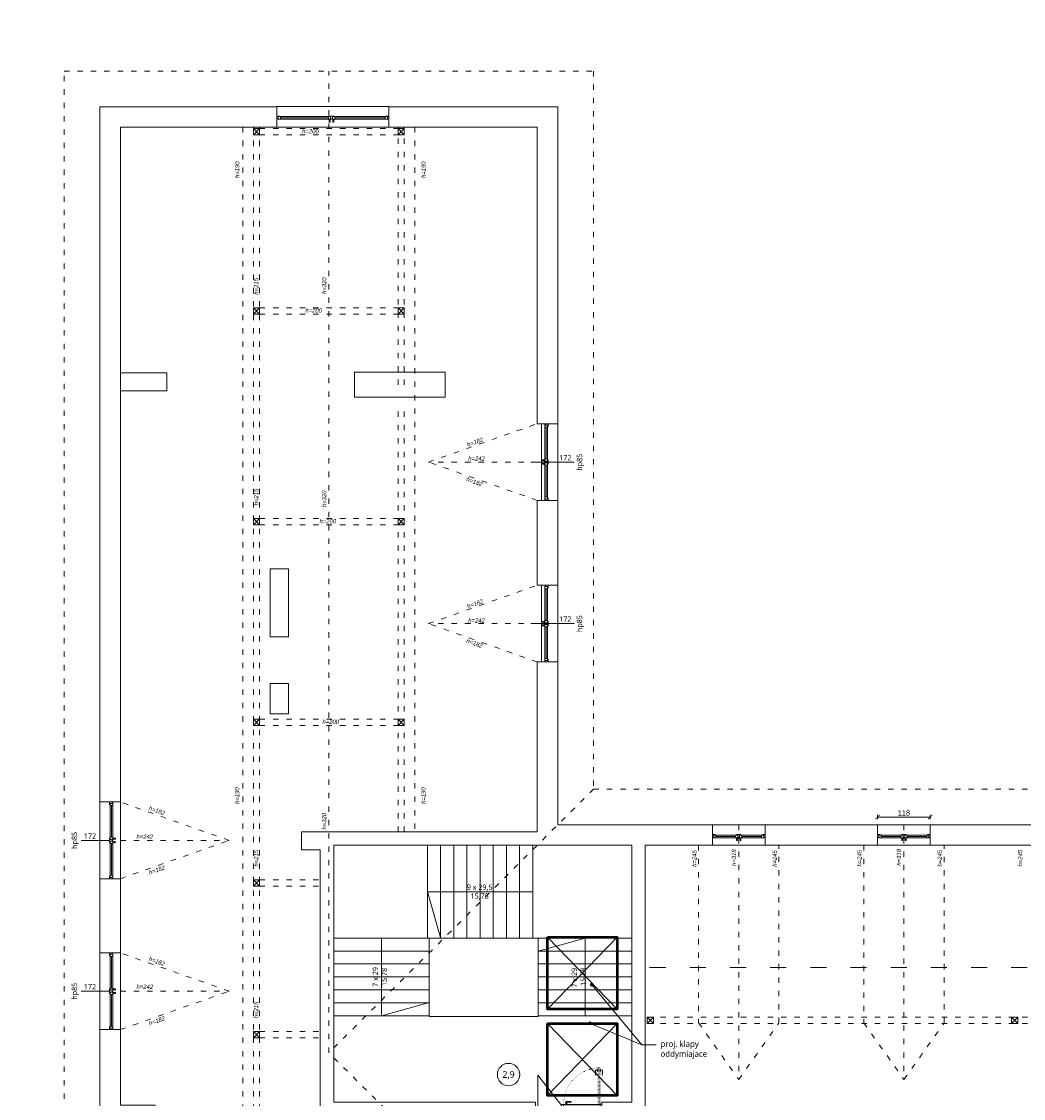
# Model space of a CAD drawing. Header units: millimetres. Extents: x -221 to 149158, y -114258 to 0.
# Tile 127 of 219: x 110172 to 112417, y -64907 to -62494. Entities that reach past the tile are written whole.
import ezdxf
from ezdxf import colors
from ezdxf.entities.mleader import LeaderData, LeaderLine
from ezdxf.enums import TextEntityAlignment as Align
from ezdxf.math import Vec2, Vec3

# ---------------------------------------------------------------- set-up
doc = ezdxf.new("R2010")
doc.units = ezdxf.units.MM
doc.linetypes.add('ACAD_ISO03W100', pattern=[30, 12, -18])
doc.linetypes.add('ACAD_ISO07W100', pattern=[3, 0, -3])
doc.layers.get('0').update_dxf_attribs({"lineweight": 0})
doc.layers.add('A-przekrycieram.ART', color=7, linetype='Continuous', lineweight=0, true_color=0xffffff)
for name, color, linetype, lineweight in [('konstrukcja istn..KF', 252, 'Continuous', 15), ('OPIS', 4, 'Continuous', 9), ('opis..KF', 250, 'Continuous', 15), ('schody', 250, 'Continuous', 5), ('stolarka_arch', 250, 'Continuous', 5), ('wymiar..KF', 12, 'Continuous', 5), ('ściany ist..KF', 61, 'Continuous', 5)]:
    doc.layers.add(name, color=color, linetype=linetype, lineweight=lineweight)
doc.styles.add('ARCH', font='segoeuil.ttf')
doc.styles.add('kamil', font='GOTHIC.TTF')
doc.dimstyles.new('100..KF', dxfattribs={"dimtxt": 12, "dimasz": 10, "dimexe": 5, "dimexo": 5, "dimgap": 3, "dimtad": 1, "dimdec": 1, "dimrnd": 0.5, "dimtxsty": 'kamil', "dimblk": 'ARCHTICK', "dimcen": 0, "dimclrd": 256, "dimclre": 256, "dimclrt": 256, "dimadec": 0, "dimazin": 0, "dimtfac": 1, "dimtdec": 1, "dimtofl": 0, "dimtmove": 0, "dimatfit": 3, "dimfxl": 10, "dimfxlon": 1, "dimlwd": 0, "dimlwe": 0, "dimarcsym": 0})
doc.dimstyles.new('50..KF', dxfattribs={"dimscale": 0.5, "dimtxt": 12, "dimasz": 10, "dimexe": 5, "dimexo": 5, "dimgap": 3, "dimtad": 1, "dimdec": 1, "dimrnd": 0.5, "dimtxsty": 'kamil', "dimblk": 'ARCHTICK', "dimcen": 0, "dimclrd": 256, "dimclre": 256, "dimclrt": 256, "dimadec": 0, "dimazin": 0, "dimtfac": 1, "dimtdec": 1, "dimtofl": 0, "dimtmove": 0, "dimatfit": 3, "dimfxl": 10, "dimfxlon": 1, "dimlwd": 0, "dimlwe": 0, "dimarcsym": 0})

# ---------------------------------------------------------------- blocks, each defined once
blk = doc.blocks.new('_ArchTick')
at = {"color": 0, "linetype": 'ByBlock', "const_width": 0.15}
blk.add_lwpolyline([(-0.5, -0.5), (0.5, 0.5)], dxfattribs=at)
blk = doc.blocks.new('*D1279')
at = {"layer": 'Defpoints', "color": 0, "transparency": 16777216}
for p in [(14.6, -62912.1), (119184.8, -62912.1), (0, -62950)]:
    blk.add_point(p, dxfattribs=at)
at = {"layer": 'wymiar..KF', "linetype": 'Continuous', "lineweight": 0, "transparency": 16777216}
for p, q in [((19.6, -62912.1), (12.1, -62912.1)), ((14.6, -62950), (14.6, -62912.1)), ((9.6, -62950), (17.1, -62950))]:
    blk.add_line(p, q, dxfattribs=at)
at = {"layer": 'wymiar..KF', "lineweight": 0, "transparency": 16777216, "xscale": 5, "yscale": 5, "zscale": 5}
for p, rotation in [((14.6, -62912.1), 90), ((14.6, -62950), 270)]:
    blk.add_blockref('_ArchTick', p, dxfattribs=dict(at, rotation=rotation))
at = {"layer": 'wymiar..KF', "transparency": 16777216, "insert": (10, -62931.1), "char_height": 6, "attachment_point": 5, "rotation": 90, "style": 'kamil'}
blk.add_mtext('38', dxfattribs=at)
blk = doc.blocks.new('*U1674')
at = {"layer": 'A-przekrycieram.ART'}
h = blk.add_hatch(color=256, dxfattribs=at)
h.dxf.hatch_style = 1
h.paths.add_polyline_path([(0, 4200), (5940, 4200), (5940, 0), (0, 0)])
h.paths.add_polyline_path([(200, 4100), (5840, 4100), (5840, 100), (200, 100)], flags=16)
blk = doc.blocks.new('*U662')
at = {"layer": 'stolarka_arch', "lineweight": 0}
blk.add_lwpolyline([(0, 0), (172, 0), (172, -46), (0, -46)], close=True, dxfattribs=at)
at = {"layer": 'stolarka_arch'}
for points in [[(0, -22), (6, -22), (6, -23), (3, -23), (3, -28), (0, -28)], [(3, -23), (8, -23), (8, -29), (2, -29), (2, -28), (3, -28)], [(8, -26), (79, -26), (79, -23), (8, -23)], [(84, -23), (79, -23), (79, -29), (85, -29), (85, -28), (84, -28)], [(81, -22), (91, -22), (91, -23), (88, -23), (88, -28), (84, -28), (84, -23), (81, -23)], [(88, -23), (93, -23), (93, -29), (87, -29), (87, -28), (88, -28)], [(164, -26), (93, -26), (93, -23), (164, -23)], [(169, -23), (164, -23), (164, -29), (170, -29), (170, -28), (169, -28)], [(172, -22), (166, -22), (166, -23), (169, -23), (169, -28), (172, -28)], [(8, -26), (79, -26), (79, -29), (8, -29)], [(84, -30), (80, -30), (80, -29), (84, -29)], [(83, -35), (81, -35), (81, -30), (83, -30)], [(92, -30), (88, -30), (88, -29), (92, -29)], [(91, -35), (89, -35), (89, -30), (91, -30)], [(164, -26), (93, -26), (93, -29), (164, -29)]]:
    blk.add_lwpolyline(points, close=True, dxfattribs=at)
blk = doc.blocks.new('*U660')
at = {"layer": 'stolarka_arch', "lineweight": 0}
blk.add_lwpolyline([(0, 0), (172, 0), (172, -46), (0, -46)], close=True, dxfattribs=at)
at = {"layer": 'stolarka_arch'}
for points in [[(0, -22), (6, -22), (6, -23), (3, -23), (3, -28), (0, -28)], [(3, -23), (8, -23), (8, -29), (2, -29), (2, -28), (3, -28)], [(8, -26), (79, -26), (79, -23), (8, -23)], [(84, -23), (79, -23), (79, -29), (85, -29), (85, -28), (84, -28)], [(81, -22), (91, -22), (91, -23), (88, -23), (88, -28), (84, -28), (84, -23), (81, -23)], [(88, -23), (93, -23), (93, -29), (87, -29), (87, -28), (88, -28)], [(164, -26), (93, -26), (93, -23), (164, -23)], [(169, -23), (164, -23), (164, -29), (170, -29), (170, -28), (169, -28)], [(172, -22), (166, -22), (166, -23), (169, -23), (169, -28), (172, -28)], [(8, -26), (79, -26), (79, -29), (8, -29)], [(84, -30), (80, -30), (80, -29), (84, -29)], [(83, -35), (81, -35), (81, -30), (83, -30)], [(92, -30), (88, -30), (88, -29), (92, -29)], [(91, -35), (89, -35), (89, -30), (91, -30)], [(164, -26), (93, -26), (93, -29), (164, -29)]]:
    blk.add_lwpolyline(points, close=True, dxfattribs=at)
blk = doc.blocks.new('*U661')
at = {"layer": 'stolarka_arch', "lineweight": 0}
blk.add_lwpolyline([(0, 0), (172, 0), (172, -36.6), (0, -36.6)], close=True, dxfattribs=at)
at = {"layer": 'stolarka_arch'}
for points in [[(0, -22), (6, -22), (6, -23), (3, -23), (3, -28), (0, -28)], [(3, -23), (8, -23), (8, -29), (2, -29), (2, -28), (3, -28)], [(8, -26), (79, -26), (79, -23), (8, -23)], [(84, -23), (79, -23), (79, -29), (85, -29), (85, -28), (84, -28)], [(81, -22), (91, -22), (91, -23), (88, -23), (88, -28), (84, -28), (84, -23), (81, -23)], [(88, -23), (93, -23), (93, -29), (87, -29), (87, -28), (88, -28)], [(164, -26), (93, -26), (93, -23), (164, -23)], [(169, -23), (164, -23), (164, -29), (170, -29), (170, -28), (169, -28)], [(172, -22), (166, -22), (166, -23), (169, -23), (169, -28), (172, -28)], [(8, -26), (79, -26), (79, -29), (8, -29)], [(84, -30), (80, -30), (80, -29), (84, -29)], [(83, -35), (81, -35), (81, -30), (83, -30)], [(92, -30), (88, -30), (88, -29), (92, -29)], [(91, -35), (89, -35), (89, -30), (91, -30)], [(164, -26), (93, -26), (93, -29), (164, -29)]]:
    blk.add_lwpolyline(points, close=True, dxfattribs=at)
blk = doc.blocks.new('*U659')
at = {"layer": 'stolarka_arch', "lineweight": 0}
blk.add_lwpolyline([(0, 0), (172, 0), (172, -36.6), (0, -36.6)], close=True, dxfattribs=at)
at = {"layer": 'stolarka_arch'}
for points in [[(0, -22), (6, -22), (6, -23), (3, -23), (3, -28), (0, -28)], [(3, -23), (8, -23), (8, -29), (2, -29), (2, -28), (3, -28)], [(8, -26), (79, -26), (79, -23), (8, -23)], [(84, -23), (79, -23), (79, -29), (85, -29), (85, -28), (84, -28)], [(81, -22), (91, -22), (91, -23), (88, -23), (88, -28), (84, -28), (84, -23), (81, -23)], [(88, -23), (93, -23), (93, -29), (87, -29), (87, -28), (88, -28)], [(164, -26), (93, -26), (93, -23), (164, -23)], [(169, -23), (164, -23), (164, -29), (170, -29), (170, -28), (169, -28)], [(172, -22), (166, -22), (166, -23), (169, -23), (169, -28), (172, -28)], [(8, -26), (79, -26), (79, -29), (8, -29)], [(84, -30), (80, -30), (80, -29), (84, -29)], [(83, -35), (81, -35), (81, -30), (83, -30)], [(92, -30), (88, -30), (88, -29), (92, -29)], [(91, -35), (89, -35), (89, -30), (91, -30)], [(164, -26), (93, -26), (93, -29), (164, -29)]]:
    blk.add_lwpolyline(points, close=True, dxfattribs=at)
blk = doc.blocks.new('*U655')
at = {"layer": 'stolarka_arch', "lineweight": 0}
blk.add_lwpolyline([(0, 0), (251, 0), (251, -46.8), (0, -46.8)], close=True, dxfattribs=at)
at = {"layer": 'stolarka_arch'}
for points in [[(0, -22), (6, -22), (6, -23), (3, -23), (3, -28), (0, -28)], [(3, -23), (8, -23), (8, -29), (2, -29), (2, -28), (3, -28)], [(8, -26), (121.3, -26), (121.3, -23), (8, -23)], [(126.3, -23), (121.3, -23), (121.3, -29), (127.3, -29), (127.3, -28), (126.3, -28)], [(123.3, -22), (133.3, -22), (133.3, -23), (130.3, -23), (130.3, -28), (126.3, -28), (126.3, -23), (123.3, -23)], [(130.3, -23), (135.3, -23), (135.3, -29), (129.3, -29), (129.3, -28), (130.3, -28)], [(243, -26), (135.3, -26), (135.3, -23), (243, -23)], [(248, -23), (243, -23), (243, -29), (249, -29), (249, -28), (248, -28)], [(251, -22), (245, -22), (245, -23), (248, -23), (248, -28), (251, -28)], [(8, -26), (121.3, -26), (121.3, -29), (8, -29)], [(126.3, -30), (122.3, -30), (122.3, -29), (126.3, -29)], [(125.3, -35), (123.3, -35), (123.3, -30), (125.3, -30)], [(134.3, -30), (130.3, -30), (130.3, -29), (134.3, -29)], [(133.3, -35), (131.3, -35), (131.3, -30), (133.3, -30)], [(243, -26), (135.3, -26), (135.3, -29), (243, -29)]]:
    blk.add_lwpolyline(points, close=True, dxfattribs=at)
blk = doc.blocks.new('*U652')
at = {"layer": 'stolarka_arch', "lineweight": 0}
blk.add_lwpolyline([(0, 0), (118, 0), (118, -46), (0, -46)], close=True, dxfattribs=at)
at = {"layer": 'stolarka_arch'}
for points in [[(0, -22), (6, -22), (6, -23), (3, -23), (3, -28), (0, -28)], [(3, -23), (8, -23), (8, -29), (2, -29), (2, -28), (3, -28)], [(8, -26), (52, -26), (52, -23), (8, -23)], [(57, -23), (52, -23), (52, -29), (58, -29), (58, -28), (57, -28)], [(54, -22), (64, -22), (64, -23), (61, -23), (61, -28), (57, -28), (57, -23), (54, -23)], [(61, -23), (66, -23), (66, -29), (60, -29), (60, -28), (61, -28)], [(110, -26), (66, -26), (66, -23), (110, -23)], [(115, -23), (110, -23), (110, -29), (116, -29), (116, -28), (115, -28)], [(118, -22), (112, -22), (112, -23), (115, -23), (115, -28), (118, -28)], [(8, -26), (52, -26), (52, -29), (8, -29)], [(57, -30), (53, -30), (53, -29), (57, -29)], [(56, -35), (54, -35), (54, -30), (56, -30)], [(65, -30), (61, -30), (61, -29), (65, -29)], [(64, -35), (62, -35), (62, -30), (64, -30)], [(110, -26), (66, -26), (66, -29), (110, -29)]]:
    blk.add_lwpolyline(points, close=True, dxfattribs=at)
blk = doc.blocks.new('*U634')
at = {"layer": 'stolarka_arch', "lineweight": 0}
blk.add_lwpolyline([(0, 0), (118, 0), (118, -46), (0, -46)], close=True, dxfattribs=at)
at = {"layer": 'stolarka_arch'}
for points in [[(0, -22), (6, -22), (6, -23), (3, -23), (3, -28), (0, -28)], [(3, -23), (8, -23), (8, -29), (2, -29), (2, -28), (3, -28)], [(8, -26), (52, -26), (52, -23), (8, -23)], [(57, -23), (52, -23), (52, -29), (58, -29), (58, -28), (57, -28)], [(54, -22), (64, -22), (64, -23), (61, -23), (61, -28), (57, -28), (57, -23), (54, -23)], [(61, -23), (66, -23), (66, -29), (60, -29), (60, -28), (61, -28)], [(110, -26), (66, -26), (66, -23), (110, -23)], [(115, -23), (110, -23), (110, -29), (116, -29), (116, -28), (115, -28)], [(118, -22), (112, -22), (112, -23), (115, -23), (115, -28), (118, -28)], [(8, -26), (52, -26), (52, -29), (8, -29)], [(57, -30), (53, -30), (53, -29), (57, -29)], [(56, -35), (54, -35), (54, -30), (56, -30)], [(65, -30), (61, -30), (61, -29), (65, -29)], [(64, -35), (62, -35), (62, -30), (64, -30)], [(110, -26), (66, -26), (66, -29), (110, -29)]]:
    blk.add_lwpolyline(points, close=True, dxfattribs=at)
blk = doc.blocks.new('*U609')
at = {"layer": 'opis..KF'}
blk.add_line((20, 0), (-77, 0), dxfattribs=at)
at = {"layer": 'opis..KF', "style": 'ARCH', "flags": 12}
for tag, p in [('150', (0, 10)), ('120', (0, -10))]:
    blk.add_attdef(tag, text='', height=12, dxfattribs=at).set_placement(p, align=Align.MIDDLE_CENTER)
blk.add_attdef('hp', text='', height=12, rotation=90, dxfattribs=at).set_placement((31.7, 0), align=Align.MIDDLE_CENTER)
blk = doc.blocks.new('*U610')
at = {"layer": 'opis..KF'}
blk.add_line((20, 0), (-77, 0), dxfattribs=at)
at = {"layer": 'opis..KF', "style": 'ARCH', "flags": 12}
for tag, p in [('150', (0, 10)), ('120', (0, -10))]:
    blk.add_attdef(tag, text='', height=12, dxfattribs=at).set_placement(p, align=Align.MIDDLE_CENTER)
blk.add_attdef('hp', text='', height=12, rotation=90, dxfattribs=at).set_placement((31.7, 0), align=Align.MIDDLE_CENTER)
blk = doc.blocks.new('*U611')
at = {"layer": 'opis..KF'}
blk.add_line((-20, 0), (44, 0), dxfattribs=at)
at = {"layer": 'opis..KF', "style": 'ARCH', "flags": 12}
blk.add_attdef('hp', text='', height=12, rotation=90, dxfattribs=at).set_placement((-35, 0), align=Align.MIDDLE_CENTER)
for tag, p in [('150', (0, 10)), ('120', (0, -10))]:
    blk.add_attdef(tag, text='', height=12, dxfattribs=at).set_placement(p, align=Align.MIDDLE_CENTER)
blk = doc.blocks.new('*U612')
at = {"layer": 'opis..KF'}
blk.add_line((-20, 0), (44, 0), dxfattribs=at)
at = {"layer": 'opis..KF', "style": 'ARCH', "flags": 12}
blk.add_attdef('hp', text='', height=12, rotation=90, dxfattribs=at).set_placement((-35, 0), align=Align.MIDDLE_CENTER)
for tag, p in [('150', (0, 10)), ('120', (0, -10))]:
    blk.add_attdef(tag, text='', height=12, dxfattribs=at).set_placement(p, align=Align.MIDDLE_CENTER)
blk = doc.blocks.new('nr pom')
at = {"layer": 'opis..KF', "lineweight": 20}
blk.add_circle((0, 0), 25, dxfattribs=at)
at = {"layer": 'opis..KF', "style": 'ARCH'}
blk.add_attdef('00', text='', height=15, dxfattribs=at).set_placement((0, 0), align=Align.MIDDLE_CENTER)
blk = doc.blocks.new('*U647')
at = {"layer": 'stolarka_arch', "linetype": 'ACAD_ISO03W100', "lineweight": 0, "ltscale": 0.1}
for points in [[(3.5, 77), (-1.5, 77), (-1.5, 65), (-0.5, 65), (-0.5, 75), (3.5, 75)], [(3.5, 78), (3.5, 74), (4.5, 74), (4.5, 78)], [(4.5, 82), (4.5, 0), (8.5, 0), (8.5, 82)], [(9.5, 78), (9.5, 74), (8.5, 74), (8.5, 78)], [(9.5, 77), (14.5, 77), (14.5, 65), (13.5, 65), (13.5, 75), (9.5, 75)]]:
    blk.add_lwpolyline(points, close=True, dxfattribs=at)
at = {"layer": 'stolarka_arch'}
for points in [[(5, -4), (5, -6), (0, -6), (0, 0), (4, 0), (4, -4), (5, -4)], [(86, 0), (4, 0), (4, -4), (86, -4)], [(81, 1), (81, 6), (69, 6), (69, 5), (79, 5), (79, 1)], [(82, 1), (78, 1), (78, 0), (82, 0)], [(85, -4), (85, -6), (90, -6), (90, 0), (86, 0), (86, -4), (85, -4)], [(81, -5), (81, -10), (69, -10), (69, -9), (79, -9), (79, -5)], [(82, -5), (78, -5), (78, -4), (82, -4)]]:
    blk.add_lwpolyline(points, close=True, dxfattribs=at)
blk.add_circle((4, 0.5), 0.5, dxfattribs=at)
at = {"layer": 'stolarka_arch', "linetype": 'ACAD_ISO07W100', "lineweight": 0, "ltscale": 0.5}
blk.add_arc((4, 0), 82, 0, 89.6506, dxfattribs=at)
blk = doc.blocks.new('_Dot')
at = {"color": 0, "linetype": 'ByBlock', "lineweight": -2}
blk.add_line((-0.5, 0), (-1, 0), dxfattribs=at)
at = {"color": 0, "linetype": 'ByBlock', "const_width": 0.5}
blk.add_lwpolyline([(-0.25, 0, 1), (0.25, 0, 1)], format="xyb", close=True, dxfattribs=at)
blk = doc.blocks.new('*D1722')
at = {"layer": 'Defpoints', "color": 0, "linetype": 'ByBlock', "lineweight": 50, "transparency": 16777216}
for p in [(112207.8, -64276.7), (112089.8, -64294), (112207.8, -64294)]:
    blk.add_point(p, dxfattribs=at)
at = {"layer": 'OPIS', "linetype": 'Continuous', "lineweight": 0, "transparency": 16777216}
for p, q in [((112089.8, -64281.7), (112089.8, -64271.7)), ((112089.8, -64276.7), (112207.8, -64276.7)), ((112207.8, -64281.7), (112207.8, -64271.7))]:
    blk.add_line(p, q, dxfattribs=at)
at = {"layer": 'OPIS', "linetype": 'ByBlock', "lineweight": 0, "transparency": 16777216, "xscale": 10, "yscale": 10, "zscale": 10, "rotation": 180}
blk.add_blockref('_ArchTick', (112089.8, -64276.7), dxfattribs=at)
at = {"layer": 'OPIS', "linetype": 'ByBlock', "lineweight": 0, "transparency": 16777216, "xscale": 10, "yscale": 10, "zscale": 10}
blk.add_blockref('_ArchTick', (112207.8, -64276.7), dxfattribs=at)
at = {"layer": 'OPIS', "linetype": 'ByBlock', "lineweight": 50, "transparency": 16777216, "insert": (112148.8, -64267.4), "char_height": 12, "attachment_point": 5, "style": 'kamil'}
blk.add_mtext('118', dxfattribs=at)

msp = doc.modelspace()

# ---------------------------------------------------------------- linework, layer by layer
at = {"linetype": 'ACAD_ISO03W100'}
for p, q in [((110860.6, -64804.76), (110860.6, -62604.99)), ((110691.6, -65653.02), (110691.6, -62730.99)), ((110705.6, -65653.02), (110705.6, -62730.99)), ((110705.6, -62733.99), (111015.6, -62733.99)), ((111015.6, -63308.23), (111015.6, -62730.99)), ((111029.6, -63308.23), (111029.6, -62730.99)), ((110705.6, -62747.99), (111015.6, -62747.99)), ((110705.6, -63135.99), (111015.6, -63135.99)), ((110705.6, -63149.99), (111015.6, -63149.99)), ((111015.6, -64309.99), (111015.6, -63364.23)), ((111029.6, -64309.99), (111029.6, -63364.23)), ((111084.06, -63481.23), (111327.57, -63395.23)), ((111327.57, -63567.23), (111084.06, -63481.23)), ((111327.57, -63481.23), (111084.06, -63481.23)), ((110705.6, -63607.99), (111015.6, -63607.99)), ((110705.6, -63621.99), (111015.6, -63621.99)), ((111084.06, -63843.23), (111327.57, -63757.23)), ((111327.57, -63929.23), (111084.06, -63843.23)), ((111327.57, -63843.23), (111084.06, -63843.23)), ((110705.6, -64057.48), (111015.6, -64057.48)), ((110705.6, -64071.48), (111015.6, -64071.48)), ((111453.82, -64213.99), (110860.77, -64804.93)), ((110637.14, -64328.99), (110393.63, -64242.99)), ((111778.8, -64293.99), (111778.8, -64865.03)), ((112148.56, -64293.99), (112148.56, -64864.86)), ((110393.63, -64414.99), (110637.14, -64328.99)), ((110393.63, -64328.99), (110637.14, -64328.99)), ((110705.6, -64417.48), (110841.57, -64417.48)), ((110705.6, -64431.48), (110841.57, -64431.48)), ((110637.14, -64666.99), (110393.63, -64580.99)), ((110393.63, -64752.99), (110637.14, -64666.99)), ((110393.63, -64666.99), (110637.14, -64666.99)), ((111573.82, -64724.99), (112617.47, -64724.99)), ((111573.82, -64738.99), (112617.47, -64738.99)), ((110705.6, -64757.48), (110841.57, -64757.48)), ((110705.6, -64771.48), (110841.57, -64771.48)), ((111263.57, -65206.3), (110860.77, -64804.93))]:
    msp.add_line(p, q, dxfattribs=at)
for points in [[(112129.04, -66198.99), (110500.05, -66199.05), (110267.63, -65948.78), (110267.63, -65414.99), (110347.63, -65414.99), (110347.63, -64997.99), (110267.63, -64997.99), (110267.63, -62604.99), (111453.63, -62604.99), (111453.63, -64213.99), (114716.51, -64213.99), (114716.51, -62604.99)], [(111453.63, -62604.99), (111453.63, -64213.99), (114716.51, -64213.99), (114716.51, -62684.99)], [(110667.65, -62730.99), (110667.63, -65764.29)], [(111053.57, -62730.99), (111053.57, -64309.99)], [(111688.8, -64339.99), (111688.8, -64738.01), (111778.8, -64864.9), (111868.8, -64738.01), (111868.8, -64339.99)], [(112058.8, -64339.99), (112058.8, -64738.01), (112148.8, -64864.9), (112238.8, -64738.01), (112238.8, -64339.99)]]:
    msp.add_lwpolyline(points, dxfattribs=at)
at = {"linetype": 'ACAD_ISO03W100', "ltscale": 3}
msp.add_lwpolyline([(114585.16, -64613.99), (111569.47, -64613.99)], dxfattribs=at)
at = {"layer": 'konstrukcja istn..KF'}
for p, q in [((110691.6, -62733.99), (110705.6, -62747.99)), ((110691.6, -62747.99), (110705.6, -62733.99)), ((111029.6, -62733.99), (111015.6, -62747.99)), ((111029.6, -62747.99), (111015.6, -62733.99)), ((110691.6, -63135.99), (110705.6, -63149.99)), ((110691.6, -63149.99), (110705.6, -63135.99)), ((111029.6, -63135.99), (111015.6, -63149.99)), ((111029.6, -63149.99), (111015.6, -63135.99)), ((110691.6, -63607.99), (110705.6, -63621.99)), ((110691.6, -63621.99), (110705.6, -63607.99)), ((111029.6, -63607.99), (111015.6, -63621.99)), ((111029.6, -63621.99), (111015.6, -63607.99)), ((110691.6, -64057.48), (110705.6, -64071.48)), ((110691.6, -64071.48), (110705.6, -64057.48)), ((111029.6, -64057.48), (111015.6, -64071.48)), ((111029.6, -64071.48), (111015.6, -64057.48)), ((110691.6, -64417.48), (110705.6, -64431.48)), ((110691.6, -64431.48), (110705.6, -64417.48)), ((111573.82, -64724.99), (111587.82, -64738.99)), ((111573.82, -64738.99), (111587.82, -64724.99)), ((112389.88, -64724.99), (112403.88, -64738.99)), ((112389.88, -64738.99), (112403.88, -64724.99)), ((110691.6, -64757.48), (110705.6, -64771.48)), ((110691.6, -64771.48), (110705.6, -64757.48))]:
    msp.add_line(p, q, dxfattribs=at)
at = {"layer": 'konstrukcja istn..KF', "color": 18, "true_color": 0x000000}
for points in [[(110691.6, -62733.99), (110705.6, -62733.99), (110705.6, -62747.99), (110691.6, -62747.99), (110691.6, -62733.99)], [(111029.6, -62733.99), (111015.6, -62733.99), (111015.6, -62747.99), (111029.6, -62747.99), (111029.6, -62733.99)], [(110691.6, -63135.99), (110705.6, -63135.99), (110705.6, -63149.99), (110691.6, -63149.99), (110691.6, -63135.99)], [(111029.6, -63135.99), (111015.6, -63135.99), (111015.6, -63149.99), (111029.6, -63149.99), (111029.6, -63135.99)], [(110691.6, -63607.99), (110705.6, -63607.99), (110705.6, -63621.99), (110691.6, -63621.99), (110691.6, -63607.99)], [(111029.6, -63607.99), (111015.6, -63607.99), (111015.6, -63621.99), (111029.6, -63621.99), (111029.6, -63607.99)], [(110691.6, -64057.48), (110705.6, -64057.48), (110705.6, -64071.48), (110691.6, -64071.48), (110691.6, -64057.48)], [(111029.6, -64057.48), (111015.6, -64057.48), (111015.6, -64071.48), (111029.6, -64071.48), (111029.6, -64057.48)], [(110691.6, -64417.48), (110705.6, -64417.48), (110705.6, -64431.48), (110691.6, -64431.48), (110691.6, -64417.48)], [(111573.82, -64724.99), (111587.82, -64724.99), (111587.82, -64738.99), (111573.82, -64738.99), (111573.82, -64724.99)], [(112389.88, -64724.99), (112403.88, -64724.99), (112403.88, -64738.99), (112389.88, -64738.99), (112389.88, -64724.99)], [(110691.6, -64757.48), (110705.6, -64757.48), (110705.6, -64771.48), (110691.6, -64771.48), (110691.6, -64757.48)]]:
    msp.add_lwpolyline(points, dxfattribs=at)
at = {"layer": 'OPIS', "linetype": 'ByBlock'}
for p, q in [((111350.41, -64707.23), (111506.62, -64545.58)), ((111350.41, -64545.58), (111506.62, -64707.23)), ((111350.41, -64900.65), (111506.62, -64738.99)), ((111350.41, -64738.99), (111506.62, -64900.65))]:
    msp.add_line(p, q, dxfattribs=at)
at = {"layer": 'OPIS', "linetype": 'ByBlock', "lineweight": 53}
for points in [[(111350.41, -64545.58), (111506.62, -64545.58), (111506.62, -64707.23), (111350.41, -64707.23)], [(111350.41, -64738.99), (111506.62, -64738.99), (111506.62, -64900.65), (111350.41, -64900.65)]]:
    msp.add_lwpolyline(points, close=True, dxfattribs=at)
at = {"layer": 'schody', "lineweight": 9}
for p, q in [((111085.47, -64547.99), (111329.47, -64547.99)), ((111329.47, -64547.99), (111329.47, -64723.99)), ((111085.47, -64723.99), (111329.47, -64723.99))]:
    msp.add_line(p, q, dxfattribs=at)
for points in [[(110871.47, -64339.99), (111081.47, -64339.99), (111081.47, -64547.99), (110871.47, -64547.99), (110871.47, -64339.99)], [(111081.47, -64547.99), (111081.47, -64339.99)], [(111110.97, -64547.99), (111110.97, -64339.99)], [(111140.47, -64547.99), (111140.47, -64339.99)], [(111169.97, -64547.99), (111169.97, -64339.99)], [(111199.47, -64547.99), (111199.47, -64339.99)], [(111228.97, -64547.99), (111228.97, -64339.99)], [(111258.47, -64547.99), (111258.47, -64339.99)], [(111287.97, -64547.99), (111287.97, -64339.99)], [(111317.47, -64547.99), (111317.47, -64339.99)], [(110871.47, -64547.99), (111085.47, -64547.99), (111085.47, -64723.99)], [(111329.47, -64547.99), (111539.47, -64547.99)], [(111085.47, -64576.99), (110871.47, -64576.99)], [(111329.47, -64576.99), (111539.47, -64576.99)], [(111085.47, -64605.99), (110871.47, -64605.99)], [(111329.47, -64605.99), (111539.47, -64605.99)], [(111085.47, -64634.99), (110871.47, -64634.99)], [(111329.47, -64634.99), (111539.47, -64634.99)], [(111085.47, -64663.99), (110871.47, -64663.99)], [(111329.47, -64663.99), (111539.47, -64663.99)], [(111085.47, -64692.99), (110871.47, -64692.99)], [(111329.47, -64692.99), (111539.47, -64692.99)], [(111085.47, -64721.99), (110871.47, -64721.99)], [(111329.47, -64721.99), (111539.47, -64721.99)]]:
    msp.add_lwpolyline(points, dxfattribs=at)
at = {"layer": 'schody'}
for points in [[(111317.47, -64443.99), (111081.47, -64443.99), (111110.97, -64546.99)], [(110978.47, -64547.99), (110978.47, -64721.99), (111082.97, -64692.99)], [(111434.47, -64721.99), (111434.47, -64547.99), (111329.47, -64576.99)]]:
    msp.add_lwpolyline(points, dxfattribs=at)
at = {"layer": 'stolarka_arch'}
for p, q in [((111328.75, -64923.49), (111328.91, -64855.14)), ((111328.91, -64855.14), (111382.47, -64923.49))]:
    msp.add_line(p, q, dxfattribs=at)
at = {"layer": 'ściany ist..KF', "linetype": 'ByBlock'}
for points in [[(110347.63, -64242.99), (110347.63, -62684.99), (110744.02, -62684.99), (110744.02, -62730.99), (110393.63, -62730.99), (110393.63, -64242.99), (110347.63, -64242.99)], [(110995.02, -62730.99), (110995.02, -62684.99), (111373.63, -62684.99), (111373.63, -63395.23), (111327.57, -63395.23), (111327.57, -62730.99), (110995.02, -62730.99)], [(110393.63, -63280.99), (110497.63, -63280.99), (110497.63, -63321.99), (110393.63, -63321.99), (110393.63, -63280.99)], [(111121.17, -63279.97), (110918.17, -63279.97), (110918.17, -63335.97), (111121.17, -63335.97), (111121.17, -63279.97)], [(110729.47, -63720.25), (110729.47, -63873.25), (110770.47, -63873.25), (110770.47, -63720.23), (110729.47, -63720.23)], [(111373.63, -63929.23), (111327.63, -63929.23), (111327.63, -64309.99), (110799.57, -64309.99), (110799.57, -64349.99), (110841.57, -64349.99), (110841.57, -64930.99), (111323.47, -64930.99), (111323.47, -64915.99), (110871.47, -64915.99), (110871.47, -64339.99), (111539.47, -64339.99), (111539.47, -64915.99), (111472.47, -64915.99), (111472.47, -64930.99), (111569.47, -64930.99), (111569.47, -64339.99), (111719.8, -64339.99), (111719.8, -64339.99), (111719.8, -64293.99), (111373.63, -64293.99), (111373.63, -63929.23)], [(110729.47, -63977.25), (110729.47, -64045.25), (110770.47, -64045.25), (110770.47, -63977.23), (110729.47, -63977.25)], [(110471.91, -65081.99), (110425.91, -65081.99), (110425.91, -64967.99), (110347.63, -64967.99), (110347.63, -64752.99), (110393.63, -64752.99), (110393.63, -64921.99), (110471.91, -64921.99), (110471.91, -65081.99)]]:
    msp.add_lwpolyline(points, dxfattribs=at)
for points in [[(111327.63, -63757.23), (111373.63, -63757.23), (111373.63, -63567.23), (111327.63, -63567.23)], [(111837.8, -64339.99), (112089.8, -64339.99), (112089.8, -64293.99), (111837.8, -64293.99)], [(112207.8, -64339.99), (112449.8, -64339.99), (112449.8, -64293.99), (112207.8, -64293.99)], [(110347.63, -64580.99), (110393.63, -64580.99), (110393.63, -64414.99), (110347.63, -64414.99)]]:
    msp.add_lwpolyline(points, close=True, dxfattribs=at)

# ---------------------------------------------------------------- block references
at = {"xscale": 2, "yscale": 2, "zscale": 2}
msp.add_blockref('*U1674', (108660.19, -67505.02), dxfattribs=at)
ref = msp.add_blockref('*U609', (111390.36, -63481.64))
ref.add_attrib('150', '172', dxfattribs={"layer": 'opis..KF', "height": 12, "style": 'ARCH'}).set_placement((111390.36, -63471.64), align=Align.MIDDLE_CENTER)
ref.add_attrib('hp', 'hp85', dxfattribs={"layer": 'opis..KF', "height": 12, "rotation": 90, "style": 'ARCH'}).set_placement((111422.11, -63481.64), align=Align.MIDDLE_CENTER)
ref = msp.add_blockref('*U610', (111390.36, -63843.23))
ref.add_attrib('150', '172', dxfattribs={"layer": 'opis..KF', "height": 12, "style": 'ARCH'}).set_placement((111390.36, -63833.23), align=Align.MIDDLE_CENTER)
ref.add_attrib('hp', 'hp85', dxfattribs={"layer": 'opis..KF', "height": 12, "rotation": 90, "style": 'ARCH'}).set_placement((111422.11, -63843.23), align=Align.MIDDLE_CENTER)
ref = msp.add_blockref('*U611', (110325.65, -64328.99))
ref.add_attrib('150', '172', dxfattribs={"layer": 'opis..KF', "height": 12, "style": 'ARCH'}).set_placement((110325.65, -64318.99), align=Align.MIDDLE_CENTER)
ref.add_attrib('hp', 'hp85', dxfattribs={"layer": 'opis..KF', "height": 12, "rotation": 90, "style": 'ARCH'}).set_placement((110290.65, -64328.99), align=Align.MIDDLE_CENTER)
ref = msp.add_blockref('*U612', (110325.65, -64666.99))
ref.add_attrib('150', '172', dxfattribs={"layer": 'opis..KF', "height": 12, "style": 'ARCH'}).set_placement((110325.65, -64656.99), align=Align.MIDDLE_CENTER)
ref.add_attrib('hp', 'hp85', dxfattribs={"layer": 'opis..KF', "height": 12, "rotation": 90, "style": 'ARCH'}).set_placement((110290.65, -64666.99), align=Align.MIDDLE_CENTER)
at = {"layer": 'opis..KF', "color": 30}
msp.add_blockref('nr pom', (111263.21, -64853.77), dxfattribs=at).add_auto_attribs({'00': '2,9'})
at = {"layer": 'stolarka_arch', "xscale": -1}
for name, p in [('*U655', (110995.02, -62684.22)), ('*U652', (111837.8, -64293.99)), ('*U634', (112207.8, -64293.99)), ('*U647', (111472.47, -64920.49))]:
    msp.add_blockref(name, p, dxfattribs=at)
for name, p, rotation in [('*U661', (111373.63, -63567.23), 270), ('*U659', (111373.63, -63929.23), 270), ('*U660', (110347.63, -64242.99), 90), ('*U662', (110347.63, -64580.99), 90)]:
    msp.add_blockref(name, p, dxfattribs=dict(at, rotation=rotation))

# ---------------------------------------------------------------- texts
at = {"layer": 'opis..KF', "attachment_point": 5, "style": 'ARCH'}
for s, width, insert, char_height in [('{\\fCentury Gothic|b0|i1|c238|p34;h=200}', 156.7001, (110819.32, -62739.89), 9.6), ('{\\fCentury Gothic|b0|i1|c238|p34;h=200}', 156.7001, (110826.58, -63141.89), 9.6), ('{\\fCentury Gothic|b0|i1|c238|p34;h=242}', 156.7001, (111191.56, -63473.12), 9.6), ('{\\fCentury Gothic|b0|i1|c238|p34;h=200}', 156.7001, (110858.41, -63613.89), 9.6), ('{\\fCentury Gothic|b0|i1|c238|p34;h=242}', 156.7001, (111191.56, -63836.03), 9.6), ('{\\fCentury Gothic|b0|i1|c238|p34;h=200}', 156.7001, (110864.83, -64063.37), 9.6), ('{\\fCentury Gothic|b0|i1|c238|p34;h=242}', 156.7001, (110448.3, -64320.65), 9.6), ('9 x 29,5 15,78', 64.144, (111198.46, -64444.99), 12), ('{\\fCentury Gothic|b0|i1|c238|p34;h=242}', 156.7001, (110448.35, -64656.94), 9.6)]:
    msp.add_mtext_dynamic_manual_height_columns(s, width=width, gutter_width=70, heights=[0], dxfattribs=dict(at, insert=insert, char_height=char_height))
for s, width, insert, char_height, rotation in [('{\\fCentury Gothic|b0|i1|c238|p34;h=190}', 156.7001, (110655.3, -62826.1), 9.6, 90), ('{\\fCentury Gothic|b0|i1|c238|p34;h=190}', 156.7001, (111072.69, -62826.1), 9.6, 90), ('{\\fCentury Gothic|b0|i1|c238|p34;h=215}', 156.7001, (110697.89, -63087.61), 9.6, 90), ('{\\fCentury Gothic|b0|i1|c238|p34;h=320}', 156.7001, (110850.13, -63086.03), 9.6, 90), ('{\\fCentury Gothic|b0|i1|c238|p34;h=182}', 156.7001, (111188.11, -63436.68), 9.6, 19.45139), ('{\\fCentury Gothic|b0|i1|c238|p34;h=182}', 156.7001, (111186.71, -63525.27), 9.6, 340.50075), ('{\\fCentury Gothic|b0|i1|c238|p34;h=215}', 156.7001, (110697.89, -63559.61), 9.6, 90), ('{\\fCentury Gothic|b0|i1|c238|p34;h=320}', 156.7001, (110850.13, -63563.63), 9.6, 90), ('{\\fCentury Gothic|b0|i1|c238|p34;h=182}', 156.7001, (111188.11, -63798.68), 9.6, 19.45139), ('{\\fCentury Gothic|b0|i1|c238|p34;h=182}', 156.7001, (111186.71, -63887.27), 9.6, 340.50075), ('{\\fCentury Gothic|b0|i1|c238|p34;h=190}', 156.7001, (110655.3, -64228.78), 9.6, 90), ('{\\fCentury Gothic|b0|i1|c238|p34;h=190}', 156.7001, (111072.69, -64228.78), 9.6, 90), ('{\\fCentury Gothic|b0|i1|c238|p34;h=182}', 156.7001, (110475.46, -64262.21), 9.6, 341.21172), ('{\\fCentury Gothic|b0|i1|c238|p34;h=320}', 156.7001, (110850.13, -64286.06), 9.6, 90), ('{\\fCentury Gothic|b0|i1|c238|p34;h=215}', 156.7001, (110697.89, -64369.1), 9.6, 90), ('{\\fCentury Gothic|b0|i1|c238|p34;h=245}', 156.7001, (111679.49, -64369.7), 9.6, 90), ('{\\fCentury Gothic|b0|i1|c238|p34;h=318}', 156.7001, (111767.99, -64367.72), 9.6, 90), ('{\\fCentury Gothic|b0|i1|c238|p34;h=245}', 156.7001, (111859.49, -64369.7), 9.6, 90), ('{\\fCentury Gothic|b0|i1|c238|p34;h=245}', 156.7001, (112049.25, -64368.94), 9.6, 90), ('{\\fCentury Gothic|b0|i1|c238|p34;h=318}', 156.7001, (112137.75, -64366.96), 9.6, 90), ('{\\fCentury Gothic|b0|i1|c238|p34;h=245}', 156.7001, (112229.25, -64368.94), 9.6, 90), ('{\\fCentury Gothic|b0|i1|c238|p34;h=245}', 156.7001, (112409.25, -64368.94), 9.6, 90), ('{\\fCentury Gothic|b0|i1|c238|p34;h=182}', 156.7001, (110475.46, -64395.38), 9.6, 18.7671), ('{\\fCentury Gothic|b0|i1|c238|p34;h=182}', 156.7001, (110475.46, -64600.21), 9.6, 341.21172), ('7 x 29\\P15,78', 61.8349, (110975.96, -64634.99), 12, 90), ('7 x 29\\P 15,78', 61.8349, (111421.46, -64636.62), 12, 90), ('{\\fCentury Gothic|b0|i1|c238|p34;h=215}', 156.7001, (110697.89, -64709.1), 9.6, 90), ('{\\fCentury Gothic|b0|i1|c238|p34;h=182}', 156.7001, (110475.46, -64733.38), 9.6, 18.7671)]:
    msp.add_mtext_dynamic_manual_height_columns(s, width=width, gutter_width=70, heights=[0], dxfattribs=dict(at, insert=insert, char_height=char_height, rotation=rotation))

# ---------------------------------------------------------------- dimensions: what is measured, and where the dimension line sits
at = {"layer": 'OPIS', "color": 1, "linetype": 'ByBlock', "lineweight": 50}
dim = msp.add_linear_dim(base=(112207.8, -64276.65), p1=(112089.8, -64293.99), p2=(112207.8, -64293.99), dimstyle='100..KF', override={"dimfxl": 5}, dxfattribs=at)
dim.commit()
dim.dimension.update_dxf_attribs({"geometry": '*D1722', "text_midpoint": (112148.8, -64267.35)})
at = {"layer": 'wymiar..KF'}
dim = msp.add_linear_dim(base=(14.6, -62912.12), p1=(0, -62950.01), p2=(119184.82, -62912.12), angle=90, dimstyle='50..KF', override={"dimtmove": 1}, dxfattribs=at)
dim.commit()
dim.dimension.update_dxf_attribs({"geometry": '*D1279', "text_midpoint": (9.95, -62931.07)})

# ---------------------------------------------------------------- leaders
at = {"layer": 'opis..KF', "lineweight": 9}
ml = msp.add_multileader_mtext('Standard', dxfattribs=at)
ml.set_content(' ', color=256, style='ARCH')
ml.set_leader_properties(color=256, linetype='ByLayer', lineweight=-1)
ml.set_arrow_properties(name='DOT')
ml.build(insert=Vec2(0, 0))
ml.multileader.update_dxf_attribs({"dogleg_length": 31.74, "arrow_head_size": 8.39})
ctx = ml.context
ctx.base_point, ctx.char_height, ctx.arrow_head_size, ctx.landing_gap_size, ctx.plane_origin = Vec3(111593.69, -64787.23), 13.42, 8.39, 10.06, Vec3(110832.18, -64852.48)
notes = []
notes.append((ctx, [(1, (1, 1, 0), (111561.95, -64787.23), (1, 0), 31.74, [(0, [(111449.49, -64652.35)], 0, [])])]))
ctx.mtext.insert, ctx.mtext.width, ctx.mtext.flow_direction = Vec3(111603.75, -64780.52), 152.5547, 5
ml = msp.add_multileader_mtext('Standard', dxfattribs=at)
ml.set_content('proj. klapy oddymiajace', color=256, style='ARCH')
ml.set_leader_properties(color=256, linetype='ByLayer', lineweight=-1)
ml.set_arrow_properties(name='DOT')
ml.build(insert=Vec2(0, 0))
ml.multileader.update_dxf_attribs({"dogleg_length": 31.74, "arrow_head_size": 8.39})
ctx = ml.context
ctx.base_point, ctx.char_height, ctx.arrow_head_size, ctx.landing_gap_size, ctx.plane_origin = Vec3(111593.69, -64787.23), 13.4164, 8.39, 10.06, Vec3(110907.16, -64850.81)
notes.append((ctx, [(1, (1, 1, 0), (111561.95, -64787.23), (1, 0), 31.74, [(0, [(111445.68, -64738.99)], 0, [])])]))
ctx.mtext.insert, ctx.mtext.width, ctx.mtext.flow_direction = Vec3(111603.75, -64778.27), 156.2211, 5
for ctx, leaders in notes:
    for number, flags, end, landing, length, lines in leaders:
        leader = LeaderData()
        leader.index, (leader.has_last_leader_line, leader.has_dogleg_vector, leader.attachment_direction) = number, flags
        leader.last_leader_point, leader.dogleg_vector, leader.dogleg_length = Vec3(end), Vec3(landing), length
        for number, points, colour, breaks in lines:
            line = LeaderLine()
            line.index, line.vertices, line.color, line.breaks = number, Vec3.list(points), colors.encode_raw_color(colour), breaks
            leader.lines.append(line)
        ctx.leaders.append(leader)

doc.saveas('drawing.dxf')
